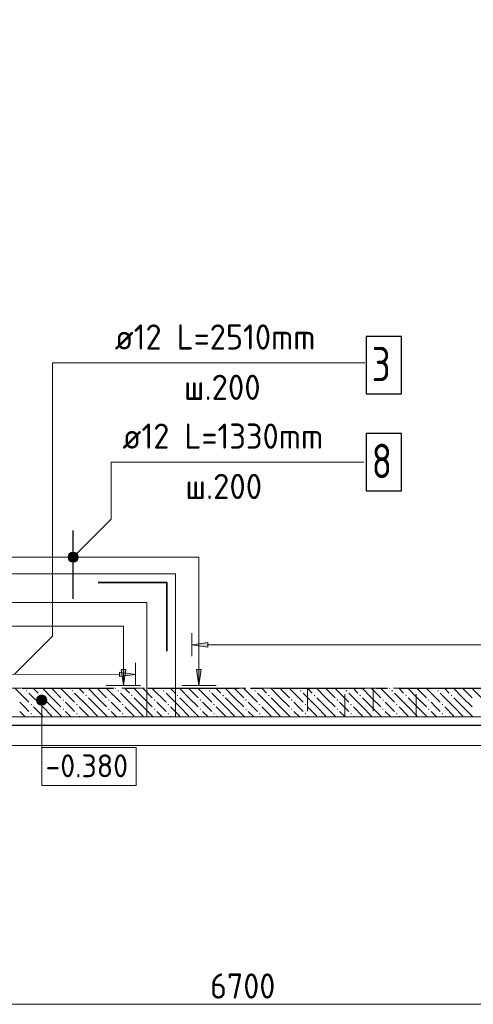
# Model space of a CAD drawing. Header units: millimetres. Extents: x 0 to 59400, y 0 to 42000.
# Tile 10 of 34: x 32379 to 36351, y 17019 to 25628. Entities that reach past the tile are written whole.
import ezdxf

# ---------------------------------------------------------------- set-up
doc = ezdxf.new("R2010")
doc.units = ezdxf.units.MM
doc.linetypes.add('______2', pattern=[270, 200, -70])
doc.linetypes.add('______5', pattern=[1100, 800, -100, 100, -100])
for name, color, linetype, lineweight in [('Standard', 7, 'Continuous', 25), ('ЖБ Перекрытие верхний уровень', 7, 'Continuous', 18), ('ЖБ Перекрытие нижний уровень с отделкой', 7, 'Continuous', 13), ('Обрамление П-обр. равн.', 7, 'Continuous', 25), ('Обрамление П-обр. равн.неравн.', 7, 'Continuous', 25), ('Общий01', 7, 'Continuous', 13), ('Позиционная метка номер позиции', 7, 'Continuous', 13), ('Размерная линия_ общее', 7, 'Continuous', 13)]:
    doc.layers.add(name, color=color, linetype=linetype, lineweight=lineweight)
doc.layers.add('ЖБ Стена верхний уровень', color=7, linetype='______2', lineweight=13, true_color=0x656565)
doc.layers.add('Оси', color=7, linetype='______5', lineweight=13, true_color=0x656565)
doc.styles.add('ISOCPEUR', font='txt')

msp = doc.modelspace()

# ---------------------------------------------------------------- hatches: boundary and pattern name
at = {"layer": 'ЖБ Стена верхний уровень', "linetype": 'Continuous', "lineweight": 18, "transparency": 33554687}
for points in [[(32434.1, 19759.6), (32440.6, 19766.1), (32447.1, 19759.6), (32440.6, 19753.1)], [(32554.1, 19719.6), (32560.6, 19726.1), (32567.1, 19719.6), (32560.6, 19713.1)], [(32834.1, 19759.6), (32840.6, 19766.1), (32847.1, 19759.6), (32840.6, 19753.1)], [(32954.1, 19719.6), (32960.6, 19726.1), (32967.1, 19719.6), (32960.6, 19713.1)], [(33234.1, 19759.6), (33240.6, 19766.1), (33247.1, 19759.6), (33240.6, 19753.1)], [(33354.1, 19719.6), (33360.6, 19726.1), (33367.1, 19719.6), (33360.6, 19713.1)], [(33634.1, 19759.6), (33640.6, 19766.1), (33647.1, 19759.6), (33640.6, 19753.1)], [(33754.1, 19719.6), (33760.6, 19726.1), (33767.1, 19719.6), (33760.6, 19713.1)], [(34034.1, 19759.6), (34040.6, 19766.1), (34047.1, 19759.6), (34040.6, 19753.1)], [(34154.1, 19719.6), (34160.6, 19726.1), (34167.1, 19719.6), (34160.6, 19713.1)], [(34434.1, 19759.6), (34440.6, 19766.1), (34447.1, 19759.6), (34440.6, 19753.1)], [(34554.1, 19719.6), (34560.6, 19726.1), (34567.1, 19719.6), (34560.6, 19713.1)], [(34834.1, 19759.6), (34840.6, 19766.1), (34847.1, 19759.6), (34840.6, 19753.1)], [(34954.1, 19719.6), (34960.6, 19726.1), (34967.1, 19719.6), (34960.6, 19713.1)], [(35234.1, 19759.6), (35240.6, 19766.1), (35247.1, 19759.6), (35240.6, 19753.1)], [(35354.1, 19719.6), (35360.6, 19726.1), (35367.1, 19719.6), (35360.6, 19713.1)], [(35634.1, 19759.6), (35640.6, 19766.1), (35647.1, 19759.6), (35640.6, 19753.1)], [(35754.1, 19719.6), (35760.6, 19726.1), (35767.1, 19719.6), (35760.6, 19713.1)], [(36034.1, 19759.6), (36040.6, 19766.1), (36047.1, 19759.6), (36040.6, 19753.1)], [(36154.1, 19719.6), (36160.6, 19726.1), (36167.1, 19719.6), (36160.6, 19713.1)], [(32474.1, 19639.6), (32480.6, 19646.1), (32487.1, 19639.6), (32480.6, 19633.1)], [(32754.1, 19679.6), (32760.6, 19686.1), (32767.1, 19679.6), (32760.6, 19673.1)], [(32874.1, 19639.6), (32880.6, 19646.1), (32887.1, 19639.6), (32880.6, 19633.1)], [(33154.1, 19679.6), (33160.6, 19686.1), (33167.1, 19679.6), (33160.6, 19673.1)], [(33274.1, 19639.6), (33280.6, 19646.1), (33287.1, 19639.6), (33280.6, 19633.1)], [(33554.1, 19679.6), (33560.6, 19686.1), (33567.1, 19679.6), (33560.6, 19673.1)], [(33674.1, 19639.6), (33680.6, 19646.1), (33687.1, 19639.6), (33680.6, 19633.1)], [(33954.1, 19679.6), (33960.6, 19686.1), (33967.1, 19679.6), (33960.6, 19673.1)], [(34074.1, 19639.6), (34080.6, 19646.1), (34087.1, 19639.6), (34080.6, 19633.1)], [(34354.1, 19679.6), (34360.6, 19686.1), (34367.1, 19679.6), (34360.6, 19673.1)], [(34474.1, 19639.6), (34480.6, 19646.1), (34487.1, 19639.6), (34480.6, 19633.1)], [(34754.1, 19679.6), (34760.6, 19686.1), (34767.1, 19679.6), (34760.6, 19673.1)], [(34874.1, 19639.6), (34880.6, 19646.1), (34887.1, 19639.6), (34880.6, 19633.1)], [(35154.1, 19679.6), (35160.6, 19686.1), (35167.1, 19679.6), (35160.6, 19673.1)], [(35274.1, 19639.6), (35280.6, 19646.1), (35287.1, 19639.6), (35280.6, 19633.1)], [(35554.1, 19679.6), (35560.6, 19686.1), (35567.1, 19679.6), (35560.6, 19673.1)], [(35674.1, 19639.6), (35680.6, 19646.1), (35687.1, 19639.6), (35680.6, 19633.1)], [(35954.1, 19679.6), (35960.6, 19686.1), (35967.1, 19679.6), (35960.6, 19673.1)], [(36074.1, 19639.6), (36080.6, 19646.1), (36087.1, 19639.6), (36080.6, 19633.1)], [(32474.1, 19559.6), (32480.6, 19566.1), (32487.1, 19559.6), (32480.6, 19553.1)], [(32754.1, 19599.6), (32760.6, 19606.1), (32767.1, 19599.6), (32760.6, 19593.1)], [(32874.1, 19559.6), (32880.6, 19566.1), (32887.1, 19559.6), (32880.6, 19553.1)], [(33154.1, 19599.6), (33160.6, 19606.1), (33167.1, 19599.6), (33160.6, 19593.1)], [(33274.1, 19559.6), (33280.6, 19566.1), (33287.1, 19559.6), (33280.6, 19553.1)], [(33554.1, 19599.6), (33560.6, 19606.1), (33567.1, 19599.6), (33560.6, 19593.1)], [(33674.1, 19559.6), (33680.6, 19566.1), (33687.1, 19559.6), (33680.6, 19553.1)], [(33954.1, 19599.6), (33960.6, 19606.1), (33967.1, 19599.6), (33960.6, 19593.1)], [(34074.1, 19559.6), (34080.6, 19566.1), (34087.1, 19559.6), (34080.6, 19553.1)], [(34354.1, 19599.6), (34360.6, 19606.1), (34367.1, 19599.6), (34360.6, 19593.1)], [(34474.1, 19559.6), (34480.6, 19566.1), (34487.1, 19559.6), (34480.6, 19553.1)], [(34754.1, 19599.6), (34760.6, 19606.1), (34767.1, 19599.6), (34760.6, 19593.1)], [(34874.1, 19559.6), (34880.6, 19566.1), (34887.1, 19559.6), (34880.6, 19553.1)], [(35154.1, 19599.6), (35160.6, 19606.1), (35167.1, 19599.6), (35160.6, 19593.1)], [(35274.1, 19559.6), (35280.6, 19566.1), (35287.1, 19559.6), (35280.6, 19553.1)], [(35554.1, 19599.6), (35560.6, 19606.1), (35567.1, 19599.6), (35560.6, 19593.1)], [(35674.1, 19559.6), (35680.6, 19566.1), (35687.1, 19559.6), (35680.6, 19553.1)], [(35954.1, 19599.6), (35960.6, 19606.1), (35967.1, 19599.6), (35960.6, 19593.1)], [(36074.1, 19559.6), (36080.6, 19566.1), (36087.1, 19559.6), (36080.6, 19553.1)]]:
    msp.add_hatch(color=7, dxfattribs=at).paths.add_polyline_path(points, flags=16)
at = {"layer": 'Обрамление П-обр. равн.', "linetype": 'Continuous', "lineweight": 13, "transparency": 33554687}
for points in [[(33252.7, 19884.1), (33392.7, 19903.9), (33252.8, 19924.2)], [(32533.2, 19701.7), (32610.6, 19701.7), (32594.4, 19717.9)], [(32533.2, 19701.7), (32594.4, 19717.9), (32549.4, 19717.9)], [(32549.4, 19717.9), (32594.4, 19717.9), (32571.9, 19724.2)], [(32526.9, 19679.2), (32616.9, 19679.2), (32610.6, 19701.7)], [(32526.9, 19679.2), (32610.6, 19701.7), (32533.2, 19701.7)], [(32533.2, 19656.7), (32616.9, 19679.2), (32526.9, 19679.2)], [(32533.2, 19656.7), (32610.6, 19656.7), (32616.9, 19679.2)], [(32549.4, 19640.5), (32610.6, 19656.7), (32533.2, 19656.7)], [(32549.4, 19640.5), (32594.4, 19640.5), (32610.6, 19656.7)], [(32594.4, 19640.5), (32549.4, 19640.5), (32571.9, 19634.2)]]:
    msp.add_hatch(color=7, dxfattribs=at).paths.add_polyline_path(points)
for points in [[(33307.5, 19947), (33287.5, 19807), (33267.5, 19947)], [(33968.7, 19947), (33948.7, 19807), (33928.7, 19947)]]:
    msp.add_hatch(color=7, dxfattribs=at).paths.add_polyline_path(points, flags=16)
at = {"layer": 'Обрамление П-обр. равн.неравн.', "linetype": 'Continuous', "lineweight": 13, "transparency": 33554687}
msp.add_hatch(color=7, dxfattribs=at).paths.add_polyline_path([(34027.7, 20143), (33887.7, 20163), (34027.7, 20183)], flags=16)
at = {"layer": 'Позиционная метка номер позиции', "linetype": 'Continuous', "lineweight": 13, "transparency": 33554687}
for points in [[(32804.5, 20940.2), (32879.5, 20897), (32815.9, 20960.6)], [(32804.5, 20917.3), (32859.2, 20885.5), (32804.5, 20940.2)], [(32804.5, 20940.2), (32859.2, 20885.5), (32879.5, 20897)], [(32815.9, 20960.6), (32891, 20917.3), (32836.3, 20972)], [(32815.9, 20960.6), (32879.5, 20897), (32891, 20917.3)], [(32836.3, 20972), (32891, 20917.3), (32891, 20940.2)], [(32836.3, 20972), (32891, 20940.2), (32859.2, 20972)], [(32859.2, 20972), (32891, 20940.2), (32879.5, 20960.6)], [(32836.3, 20885.5), (32804.5, 20917.3), (32815.9, 20897)], [(32804.5, 20917.3), (32836.3, 20885.5), (32859.2, 20885.5)]]:
    msp.add_hatch(color=7, dxfattribs=at).paths.add_polyline_path(points)

# ---------------------------------------------------------------- linework, layer by layer
at = {"color": 7, "linetype": 'Continuous', "lineweight": 35, "transparency": 33554687}
msp.add_lwpolyline([(33667.7, 20107), (33667.7, 20707), (33067.7, 20707)], dxfattribs=at)
at = {"layer": 'Standard', "color": 7, "linetype": 'Continuous', "lineweight": 13, "transparency": 33554687}
for points in [[(59400, 42000), (0, 42000), (0, 19532), (59400, 19532), (59400, 42000)], [(6812.7, 19282), (55405.8, 19282), (55405.8, 38032), (6812.7, 38032), (6812.7, 19282)], [(6812.7, 19532), (55406.2, 19532), (55406.2, 38032), (6812.7, 38032), (6812.7, 19532)]]:
    msp.add_lwpolyline(points, dxfattribs=at)
at = {"layer": 'Standard', "color": 254, "linetype": 'Continuous', "lineweight": 25, "true_color": 0xc4c4ff, "transparency": 33554687}
msp.add_lwpolyline([(6743.7, 19461.3), (54029.4, 19461.3), (54029.4, 38101), (6743.7, 38101), (6743.7, 19461.3)], dxfattribs=at)
at = {"layer": 'ЖБ Перекрытие верхний уровень', "color": 7, "linetype": 'Continuous', "lineweight": 18, "transparency": 33554687}
for p, q in [((31092.7, 20532), (33492.7, 20532)), ((33492.7, 20532), (33492.7, 19532)), ((33492.7, 19532), (47777.7, 19532))]:
    msp.add_line(p, q, dxfattribs=at)
at = {"layer": 'ЖБ Перекрытие нижний уровень с отделкой', "color": 7, "linetype": 'Continuous', "lineweight": 13, "transparency": 33554687}
for p, q in [((33742.7, 20782), (30892.7, 20782)), ((33742.7, 19532), (33742.7, 20782)), ((30892.7, 19532), (33742.7, 19532))]:
    msp.add_line(p, q, dxfattribs=at)
at = {"layer": 'ЖБ Стена верхний уровень', "color": 251, "linetype": '______2', "lineweight": 13, "true_color": 0x656565, "transparency": 33554687}
for p, q in [((33742.7, 19782), (31092.7, 19782)), ((34900.2, 19782), (33742.7, 19782)), ((34900.2, 19782), (34900.2, 19532)), ((35225.2, 19782), (34900.2, 19782)), ((35225.2, 19532), (35225.2, 19782)), ((35474.2, 19782), (35225.2, 19782)), ((35474.2, 19782), (35474.2, 19532)), ((35851.2, 19782), (35474.2, 19782)), ((35851.2, 19532), (35851.2, 19782)), ((37000.2, 19782), (35851.2, 19782)), ((30892.7, 19532), (33742.7, 19532)), ((33742.7, 19532), (34900.2, 19532)), ((34900.2, 19532), (35225.2, 19532)), ((35225.2, 19532), (35474.2, 19532)), ((35474.2, 19532), (35851.2, 19532)), ((35851.2, 19532), (37000.2, 19532))]:
    msp.add_line(p, q, dxfattribs=at)
at = {"layer": 'ЖБ Стена верхний уровень', "color": 9, "linetype": 'Continuous', "lineweight": 18, "true_color": 0xc7c7c7, "transparency": 33554687}
for p, q in [((32340.6, 19779.6), (32460.6, 19659.6)), ((32418.1, 19782), (32420.6, 19779.6)), ((32580.6, 19619.6), (32460.6, 19739.6)), ((32498.1, 19782), (32540.6, 19739.6)), ((32660.6, 19699.6), (32578.1, 19782)), ((32660.6, 19779.6), (32740.6, 19699.6)), ((32740.6, 19779.6), (32860.6, 19659.6)), ((32818.1, 19782), (32820.6, 19779.6)), ((32980.6, 19619.6), (32860.6, 19739.6)), ((32898.1, 19782), (32940.6, 19739.6)), ((33060.6, 19699.6), (32978.1, 19782)), ((33060.6, 19779.6), (33140.6, 19699.6)), ((33140.6, 19779.6), (33260.6, 19659.6)), ((33218.1, 19782), (33220.6, 19779.6)), ((33380.6, 19619.6), (33260.6, 19739.6)), ((33298.1, 19782), (33340.6, 19739.6)), ((33460.6, 19699.6), (33378.1, 19782)), ((33460.6, 19779.6), (33540.6, 19699.6)), ((33540.6, 19779.6), (33660.6, 19659.6)), ((33618.1, 19782), (33620.6, 19779.6)), ((33742.7, 19657.4), (33660.6, 19739.6)), ((33698.1, 19782), (33740.6, 19739.6)), ((33860.6, 19699.6), (33778.1, 19782)), ((33860.6, 19779.6), (33940.6, 19699.6)), ((33940.6, 19779.6), (34060.6, 19659.6)), ((34018.1, 19782), (34020.6, 19779.6)), ((34180.6, 19619.6), (34060.6, 19739.6)), ((34098.1, 19782), (34140.6, 19739.6)), ((34260.6, 19699.6), (34178.1, 19782)), ((34260.6, 19779.6), (34340.6, 19699.6)), ((34340.6, 19779.6), (34460.6, 19659.6)), ((34418.1, 19782), (34420.6, 19779.6)), ((34580.6, 19619.6), (34460.6, 19739.6)), ((34498.1, 19782), (34540.6, 19739.6)), ((34660.6, 19699.6), (34578.1, 19782)), ((34660.6, 19779.6), (34740.6, 19699.6)), ((34740.6, 19779.6), (34860.6, 19659.6)), ((34818.1, 19782), (34820.6, 19779.6)), ((34980.6, 19619.6), (34860.6, 19739.6)), ((34898.1, 19782), (34940.6, 19739.6)), ((35060.6, 19699.6), (34978.1, 19782)), ((35060.6, 19779.6), (35140.6, 19699.6)), ((35140.6, 19779.6), (35260.6, 19659.6)), ((35218.1, 19782), (35220.6, 19779.6)), ((35380.6, 19619.6), (35260.6, 19739.6)), ((35298.1, 19782), (35340.6, 19739.6)), ((35460.6, 19699.6), (35378.1, 19782)), ((35460.6, 19779.6), (35540.6, 19699.6)), ((35540.6, 19779.6), (35660.6, 19659.6)), ((35618.1, 19782), (35620.6, 19779.6)), ((35780.6, 19619.6), (35660.6, 19739.6)), ((35698.1, 19782), (35740.6, 19739.6)), ((35860.6, 19699.6), (35778.1, 19782)), ((35860.6, 19779.6), (35940.6, 19699.6)), ((35940.6, 19779.6), (36060.6, 19659.6)), ((36018.1, 19782), (36020.6, 19779.6)), ((36180.6, 19619.6), (36060.6, 19739.6)), ((36098.1, 19782), (36140.6, 19739.6)), ((36260.6, 19699.6), (36178.1, 19782)), ((36260.6, 19779.6), (36340.6, 19699.6)), ((36340.6, 19779.6), (36460.6, 19659.6)), ((32420.6, 19619.6), (32380.6, 19659.6)), ((32580.6, 19699.6), (32660.6, 19619.6)), ((32660.6, 19699.6), (32740.6, 19619.6)), ((32820.6, 19619.6), (32780.6, 19659.6)), ((32980.6, 19699.6), (33060.6, 19619.6)), ((33060.6, 19699.6), (33140.6, 19619.6)), ((33220.6, 19619.6), (33180.6, 19659.6)), ((33380.6, 19699.6), (33460.6, 19619.6)), ((33460.6, 19699.6), (33540.6, 19619.6)), ((33620.6, 19619.6), (33580.6, 19659.6)), ((33780.6, 19619.6), (33742.7, 19657.4)), ((33780.6, 19699.6), (33860.6, 19619.6)), ((33860.6, 19699.6), (33940.6, 19619.6)), ((34020.6, 19619.6), (33980.6, 19659.6)), ((34180.6, 19699.6), (34260.6, 19619.6)), ((34260.6, 19699.6), (34340.6, 19619.6)), ((34420.6, 19619.6), (34380.6, 19659.6)), ((34580.6, 19699.6), (34660.6, 19619.6)), ((34660.6, 19699.6), (34740.6, 19619.6)), ((34820.6, 19619.6), (34780.6, 19659.6)), ((34980.6, 19699.6), (35060.6, 19619.6)), ((35060.6, 19699.6), (35140.6, 19619.6)), ((35220.6, 19619.6), (35180.6, 19659.6)), ((35380.6, 19699.6), (35460.6, 19619.6)), ((35460.6, 19699.6), (35540.6, 19619.6)), ((35620.6, 19619.6), (35580.6, 19659.6)), ((35780.6, 19699.6), (35860.6, 19619.6)), ((35860.6, 19699.6), (35940.6, 19619.6)), ((36020.6, 19619.6), (35980.6, 19659.6)), ((36180.6, 19699.6), (36260.6, 19619.6)), ((36260.6, 19699.6), (36340.6, 19619.6)), ((32380.6, 19579.6), (32428.1, 19532)), ((32460.6, 19579.6), (32420.6, 19619.6)), ((32500.6, 19619.6), (32580.6, 19539.6)), ((32580.6, 19619.6), (32660.6, 19539.6)), ((32660.6, 19619.6), (32748.1, 19532)), ((32780.6, 19579.6), (32828.1, 19532)), ((32860.6, 19579.6), (32820.6, 19619.6)), ((32900.6, 19619.6), (32980.6, 19539.6)), ((32980.6, 19619.6), (33060.6, 19539.6)), ((33060.6, 19619.6), (33148.1, 19532)), ((33180.6, 19579.6), (33228.1, 19532)), ((33260.6, 19579.6), (33220.6, 19619.6)), ((33300.6, 19619.6), (33380.6, 19539.6)), ((33380.6, 19619.6), (33460.6, 19539.6)), ((33460.6, 19619.6), (33548.1, 19532)), ((33580.6, 19579.6), (33628.1, 19532)), ((33660.6, 19579.6), (33620.6, 19619.6)), ((33700.6, 19619.6), (33742.7, 19577.4)), ((33742.7, 19577.4), (33780.6, 19539.6)), ((33780.6, 19619.6), (33860.6, 19539.6)), ((33860.6, 19619.6), (33948.1, 19532)), ((33980.6, 19579.6), (34028.1, 19532)), ((34060.6, 19579.6), (34020.6, 19619.6)), ((34100.6, 19619.6), (34180.6, 19539.6)), ((34180.6, 19619.6), (34260.6, 19539.6)), ((34260.6, 19619.6), (34348.1, 19532)), ((34380.6, 19579.6), (34428.1, 19532)), ((34460.6, 19579.6), (34420.6, 19619.6)), ((34500.6, 19619.6), (34580.6, 19539.6)), ((34580.6, 19619.6), (34660.6, 19539.6)), ((34660.6, 19619.6), (34748.1, 19532)), ((34780.6, 19579.6), (34828.1, 19532)), ((34860.6, 19579.6), (34820.6, 19619.6)), ((34900.6, 19619.6), (34980.6, 19539.6)), ((34980.6, 19619.6), (35060.6, 19539.6)), ((35060.6, 19619.6), (35148.1, 19532)), ((35180.6, 19579.6), (35228.1, 19532)), ((35260.6, 19579.6), (35220.6, 19619.6)), ((35300.6, 19619.6), (35380.6, 19539.6)), ((35380.6, 19619.6), (35460.6, 19539.6)), ((35460.6, 19619.6), (35548.1, 19532)), ((35580.6, 19579.6), (35628.1, 19532)), ((35660.6, 19579.6), (35620.6, 19619.6)), ((35700.6, 19619.6), (35780.6, 19539.6)), ((35780.6, 19619.6), (35860.6, 19539.6)), ((35860.6, 19619.6), (35948.1, 19532)), ((35980.6, 19579.6), (36028.1, 19532)), ((36060.6, 19579.6), (36020.6, 19619.6)), ((36100.6, 19619.6), (36180.6, 19539.6)), ((36180.6, 19619.6), (36260.6, 19539.6)), ((36260.6, 19619.6), (36348.1, 19532)), ((32500.6, 19539.6), (32508.1, 19532)), ((32900.6, 19539.6), (32908.1, 19532)), ((33300.6, 19539.6), (33308.1, 19532)), ((33700.6, 19539.6), (33708.1, 19532)), ((34100.6, 19539.6), (34108.1, 19532)), ((34500.6, 19539.6), (34508.1, 19532)), ((34900.6, 19539.6), (34908.1, 19532)), ((35300.6, 19539.6), (35308.1, 19532)), ((35700.6, 19539.6), (35708.1, 19532)), ((36100.6, 19539.6), (36108.1, 19532))]:
    msp.add_line(p, q, dxfattribs=at)
at = {"layer": 'Обрамление П-обр. равн.', "color": 7, "linetype": 'Continuous', "lineweight": 25, "transparency": 33554687}
msp.add_line((32847.7, 20563), (32847.7, 21163), dxfattribs=at)
at = {"layer": 'Обрамление П-обр. равн.', "color": 251, "linetype": 'Continuous', "lineweight": 13, "true_color": 0x494949, "transparency": 33554687}
for p, q in [((33392.7, 19903.9), (33392.9, 20003.9)), ((31332.7, 19907.3), (33252.7, 19904.2)), ((33252.8, 19924.2), (33252.7, 19884.1)), ((33252.7, 19884.1), (33392.7, 19903.9)), ((33392.7, 19903.9), (33252.8, 19924.2)), ((33287.5, 19807), (33267.5, 19947)), ((33267.5, 19947), (33307.5, 19947)), ((33287.5, 19947), (33287.5, 19957)), ((33307.5, 19947), (33287.5, 19807)), ((33392.7, 19903.9), (33392.6, 19803.9)), ((33392.7, 19903.9), (33392.7, 19903.9)), ((33948.7, 19807), (33928.7, 19947)), ((33928.7, 19947), (33968.7, 19947)), ((33948.7, 19947), (33948.7, 19957)), ((33968.7, 19947), (33948.7, 19807)), ((33437.5, 19807), (33137.5, 19807)), ((33287.5, 19807), (33287.5, 19807)), ((33287.5, 19807), (33287.5, 19807)), ((33287.5, 19807), (33287.5, 19807)), ((34098.7, 19807), (33798.7, 19807)), ((33948.7, 19807), (33948.7, 19807)), ((33948.7, 19807), (33948.7, 19807)), ((33948.7, 19807), (33948.7, 19807))]:
    msp.add_line(p, q, dxfattribs=at)
at = {"layer": 'Обрамление П-обр. равн.', "color": 7, "linetype": 'Continuous', "lineweight": 13, "transparency": 33554687}
for p, q in [((32571.9, 19724.2), (32571.9, 19724.2)), ((32526.9, 19679.2), (32526.9, 19679.2)), ((32571.9, 19264.5), (32571.9, 19679.2)), ((32571.9, 19634.2), (32571.9, 19634.2)), ((32616.9, 19679.2), (32616.9, 19679.2))]:
    msp.add_line(p, q, dxfattribs=at)
at = {"layer": 'Обрамление П-обр. равн.', "color": 7, "linetype": 'Continuous', "lineweight": 25, "transparency": 33554687}
for points in [[(35412.1, 22356.6), (35722.1, 22356.6), (35722.1, 22856.6), (35412.1, 22856.6), (35412.1, 22356.6)], [(35412.1, 21509.7), (35722.1, 21509.7), (35722.1, 22009.7), (35412.1, 22009.7), (35412.1, 21509.7)]]:
    msp.add_lwpolyline(points, dxfattribs=at)
at = {"layer": 'Обрамление П-обр. равн.', "color": 251, "linetype": 'Continuous', "lineweight": 13, "true_color": 0x494949, "transparency": 33554687}
for points in [[(33948.7, 19807), (33948.7, 20928.8), (31568.7, 20928.8), (31568.7, 21458.8), (31158.7, 21458.8), (31158.7, 21938.8), (30188.7, 21938.8), (30188.7, 21068.8), (30788.7, 21068.8), (30788.7, 20807)], [(33287.5, 19807), (33287.5, 20326.8), (31177.7, 20326.8)]]:
    msp.add_lwpolyline(points, dxfattribs=at)
at = {"layer": 'Обрамление П-обр. равн.', "color": 7, "linetype": 'Continuous', "lineweight": 13, "transparency": 33554687}
msp.add_circle((32571.9, 19679.2), 45, dxfattribs=at)
at = {"layer": 'Обрамление П-обр. равн.неравн.', "color": 251, "linetype": 'Continuous', "lineweight": 13, "true_color": 0x494949, "transparency": 33554687}
for p, q in [((33887.7, 20163), (33887.7, 20263)), ((33887.7, 20163), (34027.7, 20183)), ((34027.7, 20143), (33887.7, 20163)), ((33887.7, 20163), (33887.7, 20063)), ((33887.7, 20163), (33887.7, 20163)), ((34027.7, 20183), (34027.7, 20143)), ((34027.7, 20163), (47347.7, 20163))]:
    msp.add_line(p, q, dxfattribs=at)
at = {"layer": 'Общий01', "color": 7, "linetype": 'Continuous', "lineweight": 18, "transparency": 33554687}
msp.add_lwpolyline([(32571.9, 18931.2), (33398.6, 18931.2), (33398.6, 19264.5), (32571.9, 19264.5), (32571.9, 18931.2)], dxfattribs=at)
at = {"layer": 'Оси', "color": 8, "linetype": '______5', "lineweight": -3, "transparency": 33554687}
msp.add_line((3800, 19782), (49030, 19782), dxfattribs=at)
at = {"layer": 'Позиционная метка номер позиции', "color": 7, "linetype": 'Continuous', "lineweight": 13, "transparency": 33554687}
for p, q in [((32815.9, 20960.6), (32815.9, 20960.6)), ((32879.5, 20960.6), (32879.5, 20960.6)), ((32815.9, 20897), (32815.9, 20897)), ((32879.5, 20897), (32879.5, 20897))]:
    msp.add_line(p, q, dxfattribs=at)
for points in [[(32332.7, 19905.7), (32666.1, 20239), (32666.1, 22626.6), (35402.1, 22626.6)], [(32847.7, 20928.8), (33181.1, 21262.1), (33181.1, 21759.6), (35392.1, 21759.6)]]:
    msp.add_lwpolyline(points, dxfattribs=at)
msp.add_circle((32847.7, 20928.8), 45, dxfattribs=at)
at = {"layer": 'Размерная линия_ общее', "color": 7, "linetype": 'Continuous', "lineweight": 13, "transparency": 33554687}
msp.add_line((30992.7, 17019.3), (37692.7, 17019.3), dxfattribs=at)

# ---------------------------------------------------------------- texts
at = {"layer": 'Обрамление П-обр. равн.', "color": 7, "linetype": 'Continuous', "lineweight": 13, "transparency": 33554687, "attachment_point": 7, "style": 'ISOCPEUR'}
for s, insert, char_height, width in [('\\W0.94;ø12 L=2510mm ', (33212.1, 22743.9), 220, 2104.376), ('\\W0.78;3', (35462.1, 22466.6), 300, 326.407), ('\\W0.95;ш.200 ', (33817.1, 22303.9), 220, 962.136), ('\\W0.94;ø12 L=1330mm ', (33280.1, 21877), 220, 2104.376), ('\\W0.78;8', (35462.1, 21619.7), 300, 326.407), ('\\W0.95;ш.200 ', (33830.1, 21437), 220, 962.122)]:
    msp.add_mtext(s, dxfattribs=dict(at, insert=insert, char_height=char_height, width=width))
at = {"layer": 'Общий01', "color": 7, "linetype": 'Continuous', "lineweight": 18, "transparency": 33554687, "insert": (32605.2, 19004.5), "char_height": 200, "width": 854.29, "attachment_point": 7, "style": 'ISOCPEUR'}
msp.add_mtext('\\W0.95;-0.380', dxfattribs=at)
at = {"layer": 'Размерная линия_ общее', "color": 7, "linetype": 'Continuous', "lineweight": 25, "transparency": 33554687, "insert": (34045.7, 17069.3), "char_height": 220, "width": 718.094, "attachment_point": 7, "style": 'ISOCPEUR'}
msp.add_mtext('\\W0.93;6700', dxfattribs=at)

doc.saveas('drawing.dxf')
